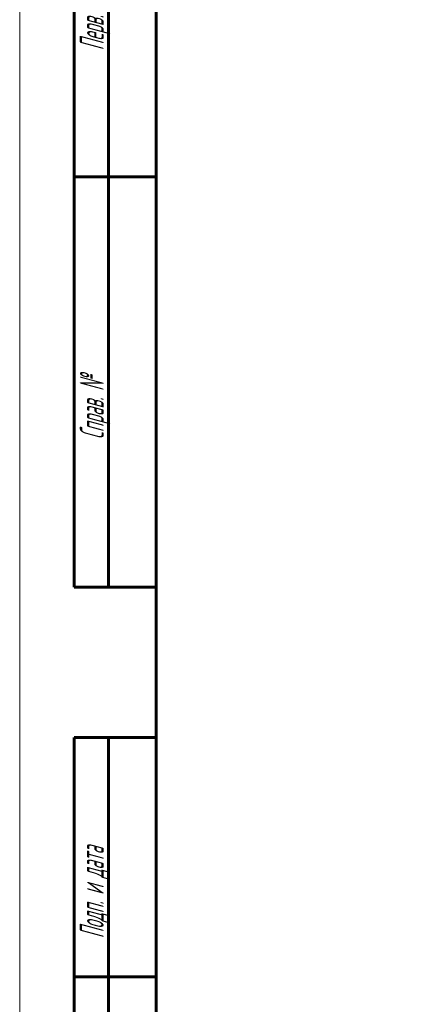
# Model space of a CAD drawing. Header units: millimetres. Extents: x 0 to 239, y 0 to 444.
# Tile 2 of 9: x 0 to 58, y 111 to 255. Entities that reach past the tile are written whole.
import ezdxf

# ---------------------------------------------------------------- set-up
doc = ezdxf.new("R2010")
doc.units = ezdxf.units.MM
for name, pattern in [('K5LT_BASIC', [0]), ('K5LT_THIN', [0]), ('K5LT_THIN_INCLUDED_TO_HATCHING', [0])]:
    doc.linetypes.add(name, pattern=pattern)
doc.layers.add('Системный слой', color=7, linetype='Continuous')
doc.layers.add('Системный слой (1)', color=7, linetype='Continuous', true_color=0x6c6c6c)
doc.styles.add('KDIMTEXTSTYLE', font='GOST_AU.SHX', dxfattribs={"width": 0.96, "oblique": 15, "height": 5})
doc.styles.add('KTEXTSTYLE', font='GOST_AU.SHX', dxfattribs={"width": 0.56, "height": 5})
doc.dimstyles.new('KDIMSTYLE (2.00)', dxfattribs={"dimtxt": 5, "dimasz": 1, "dimexe": 2, "dimexo": 0, "dimgap": 1, "dimtad": 1, "dimlfac": 0.5, "dimtxsty": 'KDIMTEXTSTYLE', "dimsah": 1, "dimcen": 0, "dimdle": 1, "dimadec": 0, "dimazin": 0, "dimtfac": 0.667, "dimtmove": 0, "dimatfit": 3, "dimfxl": 1, "dimtvp": 1, "dimtolj": 1, "dimtzin": 0, "dimarcsym": 0})

# ---------------------------------------------------------------- blocks, each defined once
blk = doc.blocks.new('U30')
at = {"layer": 'Системный слой (1)', "color": 7, "linetype": 'K5LT_THIN_INCLUDED_TO_HATCHING', "lineweight": 18, "true_color": 0xffffff}
blk.add_line((0, 0), (0, 298), dxfattribs=at)
blk = doc.blocks.new('KDIMARROW_01')
at = {"layer": 'Системный слой'}
blk.add_hatch(color=0, dxfattribs=at).paths.add_polyline_path([(0, 0), (-5, 0.66), (-4.5, 0), (-5, -0.66)])
at = {"layer": 'Системный слой', "color": 0, "linetype": 'K5LT_THIN', "lineweight": 18}
for p, q in [((-4.5, 0), (-5, 0.66)), ((-5, 0.66), (0, 0)), ((0, 0), (-5, -0.66)), ((-5, -0.66), (-4.5, 0))]:
    blk.add_line(p, q, dxfattribs=at)
at = {"layer": 'Системный слой (1)', "color": 0, "linetype": 'K5LT_THIN', "lineweight": 18}
blk.add_line((91.53, 182.06), (89.53, 182.06), dxfattribs=at)
blk = doc.blocks.new('D0')
at = {"layer": 'Defpoints', "color": 0}
for p in [(147.53, 262.44), (147.53, 226.04), (91.53, 207.06)]:
    blk.add_point(p, dxfattribs=at)
at = {"layer": 'Системный слой (1)', "color": 0, "lineweight": -2}
for p, q in [((91.53, 207.06), (91.53, 264.44)), ((147.53, 226.04), (147.53, 264.44)), ((92.53, 262.44), (146.53, 262.44))]:
    blk.add_line(p, q, dxfattribs=at)
blk.add_blockref('KDIMARROW_01', (147.53, 262.44), dxfattribs=at)
at = {"layer": 'Системный слой (1)', "color": 0, "lineweight": -2, "rotation": 180}
blk.add_blockref('KDIMARROW_01', (91.53, 262.44), dxfattribs=at)
at = {"layer": 'Системный слой (1)', "color": 7, "insert": (119.53, 265.94), "char_height": 5, "attachment_point": 5, "style": 'KDIMTEXTSTYLE'}
blk.add_mtext('\\A1;\\H5.0;\\W0.960;\\Q15;28{\\H3.335000;%%p2}', dxfattribs=at)
blk = doc.blocks.new('U31')
at = {"color": 7, "linetype": 'K5LT_THIN', "lineweight": 18, "true_color": 0xffffff}
blk.add_line((0, 0), (0, 297), dxfattribs=at)
at = {"color": 143, "linetype": 'K5LT_BASIC', "lineweight": 60, "true_color": 0x33acca}
for p, q in [((8, 172), (8, 292)), ((13, 172), (13, 292)), ((20, 5), (20, 292)), ((20, 232), (8, 232)), ((20, 172), (8, 172)), ((8, 5), (8, 150)), ((20, 150), (8, 150)), ((13, 5), (13, 150)), ((20, 115), (8, 115))]:
    blk.add_line(p, q, dxfattribs=at)
at = {"color": 7, "char_height": 3.5, "attachment_point": 1, "rotation": 90, "style": 'KTEXTSTYLE'}
for s, insert in [('\\H5.0;\\W1.000;\\Q15;\\Q15;\\W0.560;\\H3.50;Перв. примен.', (8.82, 250.52)), ('\\H5.0;\\W1.000;\\Q15;\\Q15;\\W0.560;\\H3.50;Справ. №', (8.82, 193.63)), ('\\H5.0;\\W1.000;\\Q15;\\Q15;\\W0.560;\\H3.50;Подп. и дата', (8.82, 120.66))]:
    blk.add_mtext(s, dxfattribs=dict(at, insert=insert))

msp = doc.modelspace()

# ---------------------------------------------------------------- block references
msp.add_blockref('U31', (0, 0))
at = {"layer": 'Системный слой (1)'}
msp.add_blockref('U30', (0, 0), dxfattribs=at)

# ---------------------------------------------------------------- dimensions: what is measured, and where the dimension line sits
at = {"layer": 'Системный слой (1)', "color": 7}
dim = msp.add_linear_dim(base=(147.535, 262.437), p1=(91.535, 207.056), p2=(147.535, 226.036), dimstyle='KDIMSTYLE (2.00)', override={"dimexo": 0, "dimpost": '\\H5.0;\\W0.960;\\Q15;<>', "dimblk1": 'KDIMARROW_01', "dimblk2": 'KDIMARROW_01', "dimse1": 0, "dimse2": 0, "dimclrt": 7, "dimtol": 1, "dimtp": 2, "dimtm": 2, "dimtdec": 0, "dimtolj": 1}, dxfattribs=at)
dim.commit()
dim.dimension.update_dxf_attribs({"geometry": 'D0', "text_midpoint": (119.535, 262.437), "dimtype": 160})

doc.saveas('drawing.dxf')
